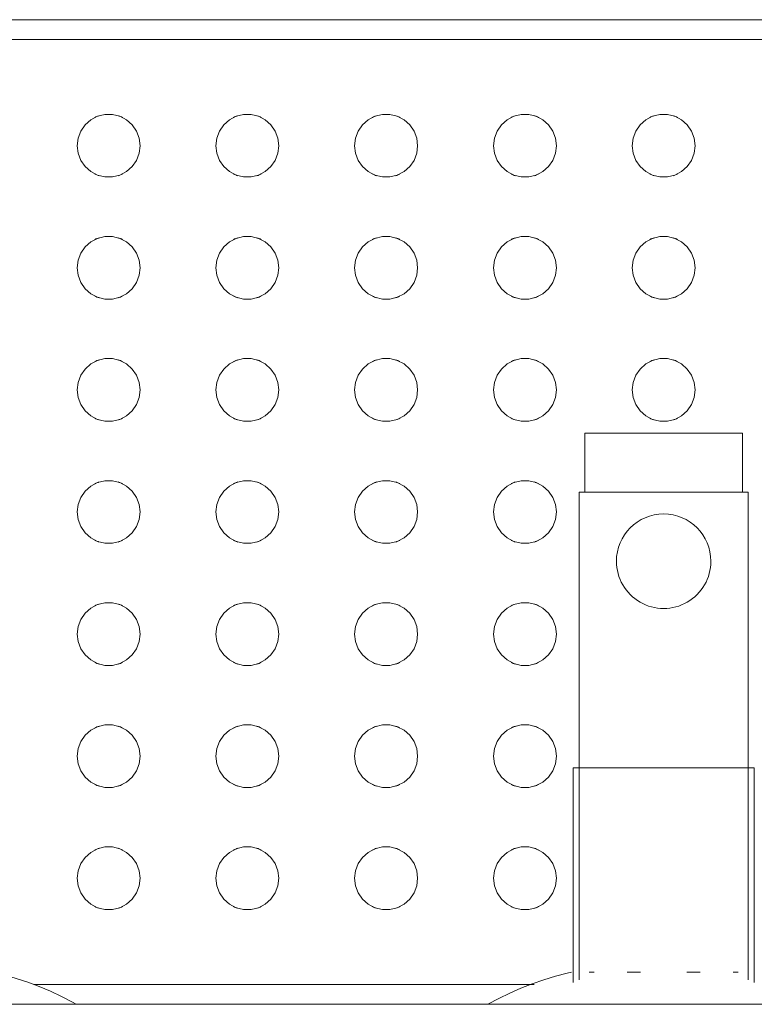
# Model space of a CAD drawing. Header units: metres. Extents: x 2.9 to 42.3, y -72.9 to -49.3.
# Tile 94 of 256: x 10.812 to 10.999, y -70.987 to -70.737. Entities that reach past the tile are written whole.
import ezdxf

# ---------------------------------------------------------------- set-up
doc = ezdxf.new("R2010")
doc.units = ezdxf.units.M
doc.layers.add('A-GENM', color=7, linetype='Continuous', lineweight=18)

# ---------------------------------------------------------------- blocks, each defined once
blk = doc.blocks.new('Grupo1_TIP_19dez18_BebedouroRefrig_BebedouroIndustrial100litros_ABDI-MDIC - Grupo1_TIP_19dez18_BebedouroRefrig_BebedouroIndustrial100litros_ABDI-MDIC-5384539-2PAV')
at = {"layer": 'A-GENM', "color": 253, "true_color": 0xaaaaaa}
for p, q in [((-0.34, -0.24), (0.34, -0.24)), ((-0.023, -0.2455), (-0.023, -0.3)), ((-0.0215, -0.24623), (-0.0215, -0.37)), ((0.0215, -0.37), (0.0215, -0.24623)), ((0.023, -0.3), (0.023, -0.2455)), ((0.03291, -0.245), (0.15995, -0.245)), ((-0.01766, -0.24819), (-0.01891, -0.24819)), ((-0.00588, -0.24819), (-0.00926, -0.24819)), ((0.00926, -0.24819), (0.00588, -0.24819)), ((0.01891, -0.24819), (0.01766, -0.24819)), ((-0.023, -0.3), (0.023, -0.3)), ((-0.0215, -0.37), (0.0215, -0.37)), ((-0.02, -0.37), (-0.02, -0.385)), ((0.02, -0.385), (0.02, -0.37)), ((-0.02, -0.385), (0.02, -0.385)), ((0.335, -0.485), (-0.335, -0.485)), ((0.34, -0.49), (-0.34, -0.49))]:
    blk.add_line(p, q, dxfattribs=at)
at = {"layer": 'A-GENM', "color": 253, "true_color": 0xaaaaaa, "flags": 128}
for points in [[(0.04463, -0.24), (0.0419, -0.24147), (0.03911, -0.24284), (0.03627, -0.24409), (0.03339, -0.24523), (0.03046, -0.24625), (0.02749, -0.24715), (0.02449, -0.24793), (0.02338, -0.24819)], [(0.17044, -0.24819), (0.16743, -0.24745), (0.16445, -0.24659), (0.1615, -0.24562), (0.1586, -0.24452), (0.15574, -0.24331), (0.15294, -0.24199), (0.15019, -0.24056), (0.14919, -0.24)], [(0.02725, -0.272), (0.02748, -0.27009), (0.02816, -0.26828), (0.02926, -0.2667), (0.0307, -0.26542), (0.03241, -0.26452), (0.03428, -0.26406), (0.03621, -0.26406), (0.03808, -0.26452), (0.03979, -0.26542), (0.04123, -0.2667), (0.04233, -0.26828), (0.04301, -0.27009), (0.04325, -0.272)], [(0.06249, -0.272), (0.06272, -0.27009), (0.06341, -0.26828), (0.0645, -0.2667), (0.06595, -0.26542), (0.06766, -0.26452), (0.06953, -0.26406), (0.07146, -0.26406), (0.07333, -0.26452), (0.07504, -0.26542), (0.07648, -0.2667), (0.07758, -0.26828), (0.07826, -0.27009), (0.07849, -0.272)], [(0.09774, -0.272), (0.09797, -0.27009), (0.09865, -0.26828), (0.09975, -0.2667), (0.10119, -0.26542), (0.1029, -0.26452), (0.10477, -0.26406), (0.1067, -0.26406), (0.10857, -0.26452), (0.11028, -0.26542), (0.11173, -0.2667), (0.11282, -0.26828), (0.11351, -0.27009), (0.11374, -0.272)], [(0.13298, -0.272), (0.13322, -0.27009), (0.1339, -0.26828), (0.135, -0.2667), (0.13644, -0.26542), (0.13815, -0.26452), (0.14002, -0.26406), (0.14195, -0.26406), (0.14382, -0.26452), (0.14553, -0.26542), (0.14697, -0.2667), (0.14807, -0.26828), (0.14875, -0.27009), (0.14898, -0.272)], [(0.04325, -0.272), (0.04301, -0.27391), (0.04233, -0.27572), (0.04123, -0.2773), (0.03979, -0.27858), (0.03808, -0.27948), (0.03621, -0.27994), (0.03428, -0.27994), (0.03241, -0.27948), (0.0307, -0.27858), (0.02926, -0.2773), (0.02816, -0.27572), (0.02748, -0.27391), (0.02725, -0.272)], [(0.07849, -0.272), (0.07826, -0.27391), (0.07758, -0.27572), (0.07648, -0.2773), (0.07504, -0.27858), (0.07333, -0.27948), (0.07146, -0.27994), (0.06953, -0.27994), (0.06766, -0.27948), (0.06595, -0.27858), (0.0645, -0.2773), (0.06341, -0.27572), (0.06272, -0.27391), (0.06249, -0.272)], [(0.11374, -0.272), (0.11351, -0.27391), (0.11282, -0.27572), (0.11173, -0.2773), (0.11028, -0.27858), (0.10857, -0.27948), (0.1067, -0.27994), (0.10477, -0.27994), (0.1029, -0.27948), (0.10119, -0.27858), (0.09975, -0.2773), (0.09865, -0.27572), (0.09797, -0.27391), (0.09774, -0.272)], [(0.14898, -0.272), (0.14875, -0.27391), (0.14807, -0.27572), (0.14697, -0.2773), (0.14553, -0.27858), (0.14382, -0.27948), (0.14195, -0.27994), (0.14002, -0.27994), (0.13815, -0.27948), (0.13644, -0.27858), (0.135, -0.2773), (0.1339, -0.27572), (0.13322, -0.27391), (0.13298, -0.272)], [(0.02725, -0.303), (0.02748, -0.30109), (0.02816, -0.29928), (0.02926, -0.2977), (0.0307, -0.29642), (0.03241, -0.29552), (0.03428, -0.29506), (0.03621, -0.29506), (0.03808, -0.29552), (0.03979, -0.29642), (0.04123, -0.2977), (0.04233, -0.29928), (0.04301, -0.30109), (0.04325, -0.303)], [(0.06249, -0.303), (0.06272, -0.30109), (0.06341, -0.29928), (0.0645, -0.2977), (0.06595, -0.29642), (0.06766, -0.29552), (0.06953, -0.29506), (0.07146, -0.29506), (0.07333, -0.29552), (0.07504, -0.29642), (0.07648, -0.2977), (0.07758, -0.29928), (0.07826, -0.30109), (0.07849, -0.303)], [(0.09774, -0.303), (0.09797, -0.30109), (0.09865, -0.29928), (0.09975, -0.2977), (0.10119, -0.29642), (0.1029, -0.29552), (0.10477, -0.29506), (0.1067, -0.29506), (0.10857, -0.29552), (0.11028, -0.29642), (0.11173, -0.2977), (0.11282, -0.29928), (0.11351, -0.30109), (0.11374, -0.303)], [(0.13298, -0.303), (0.13322, -0.30109), (0.1339, -0.29928), (0.135, -0.2977), (0.13644, -0.29642), (0.13815, -0.29552), (0.14002, -0.29506), (0.14195, -0.29506), (0.14382, -0.29552), (0.14553, -0.29642), (0.14697, -0.2977), (0.14807, -0.29928), (0.14875, -0.30109), (0.14898, -0.303)], [(0.04325, -0.303), (0.04301, -0.30491), (0.04233, -0.30672), (0.04123, -0.3083), (0.03979, -0.30958), (0.03808, -0.31048), (0.03621, -0.31094), (0.03428, -0.31094), (0.03241, -0.31048), (0.0307, -0.30958), (0.02926, -0.3083), (0.02816, -0.30672), (0.02748, -0.30491), (0.02725, -0.303)], [(0.07849, -0.303), (0.07826, -0.30491), (0.07758, -0.30672), (0.07648, -0.3083), (0.07504, -0.30958), (0.07333, -0.31048), (0.07146, -0.31094), (0.06953, -0.31094), (0.06766, -0.31048), (0.06595, -0.30958), (0.0645, -0.3083), (0.06341, -0.30672), (0.06272, -0.30491), (0.06249, -0.303)], [(0.11374, -0.303), (0.11351, -0.30491), (0.11282, -0.30672), (0.11173, -0.3083), (0.11028, -0.30958), (0.10857, -0.31048), (0.1067, -0.31094), (0.10477, -0.31094), (0.1029, -0.31048), (0.10119, -0.30958), (0.09975, -0.3083), (0.09865, -0.30672), (0.09797, -0.30491), (0.09774, -0.303)], [(0.14898, -0.303), (0.14875, -0.30491), (0.14807, -0.30672), (0.14697, -0.3083), (0.14553, -0.30958), (0.14382, -0.31048), (0.14195, -0.31094), (0.14002, -0.31094), (0.13815, -0.31048), (0.13644, -0.30958), (0.135, -0.3083), (0.1339, -0.30672), (0.13322, -0.30491), (0.13298, -0.303)], [(0.02725, -0.334), (0.02748, -0.33209), (0.02816, -0.33028), (0.02926, -0.3287), (0.0307, -0.32742), (0.03241, -0.32652), (0.03428, -0.32606), (0.03621, -0.32606), (0.03808, -0.32652), (0.03979, -0.32742), (0.04123, -0.3287), (0.04233, -0.33028), (0.04301, -0.33209), (0.04325, -0.334)], [(0.06249, -0.334), (0.06272, -0.33209), (0.06341, -0.33028), (0.0645, -0.3287), (0.06595, -0.32742), (0.06766, -0.32652), (0.06953, -0.32606), (0.07146, -0.32606), (0.07333, -0.32652), (0.07504, -0.32742), (0.07648, -0.3287), (0.07758, -0.33028), (0.07826, -0.33209), (0.07849, -0.334)], [(0.09774, -0.334), (0.09797, -0.33209), (0.09865, -0.33028), (0.09975, -0.3287), (0.10119, -0.32742), (0.1029, -0.32652), (0.10477, -0.32606), (0.1067, -0.32606), (0.10857, -0.32652), (0.11028, -0.32742), (0.11173, -0.3287), (0.11282, -0.33028), (0.11351, -0.33209), (0.11374, -0.334)], [(0.13298, -0.334), (0.13322, -0.33209), (0.1339, -0.33028), (0.135, -0.3287), (0.13644, -0.32742), (0.13815, -0.32652), (0.14002, -0.32606), (0.14195, -0.32606), (0.14382, -0.32652), (0.14553, -0.32742), (0.14697, -0.3287), (0.14807, -0.33028), (0.14875, -0.33209), (0.14898, -0.334)], [(0.04325, -0.334), (0.04301, -0.33591), (0.04233, -0.33772), (0.04123, -0.3393), (0.03979, -0.34058), (0.03808, -0.34148), (0.03621, -0.34194), (0.03428, -0.34194), (0.03241, -0.34148), (0.0307, -0.34058), (0.02926, -0.3393), (0.02816, -0.33772), (0.02748, -0.33591), (0.02725, -0.334)], [(0.07849, -0.334), (0.07826, -0.33591), (0.07758, -0.33772), (0.07648, -0.3393), (0.07504, -0.34058), (0.07333, -0.34148), (0.07146, -0.34194), (0.06953, -0.34194), (0.06766, -0.34148), (0.06595, -0.34058), (0.0645, -0.3393), (0.06341, -0.33772), (0.06272, -0.33591), (0.06249, -0.334)], [(0.11374, -0.334), (0.11351, -0.33591), (0.11282, -0.33772), (0.11173, -0.3393), (0.11028, -0.34058), (0.10857, -0.34148), (0.1067, -0.34194), (0.10477, -0.34194), (0.1029, -0.34148), (0.10119, -0.34058), (0.09975, -0.3393), (0.09865, -0.33772), (0.09797, -0.33591), (0.09774, -0.334)], [(0.14898, -0.334), (0.14875, -0.33591), (0.14807, -0.33772), (0.14697, -0.3393), (0.14553, -0.34058), (0.14382, -0.34148), (0.14195, -0.34194), (0.14002, -0.34194), (0.13815, -0.34148), (0.13644, -0.34058), (0.135, -0.3393), (0.1339, -0.33772), (0.13322, -0.33591), (0.13298, -0.334)], [(0.02725, -0.365), (0.02748, -0.36309), (0.02816, -0.36128), (0.02926, -0.3597), (0.0307, -0.35842), (0.03241, -0.35752), (0.03428, -0.35706), (0.03621, -0.35706), (0.03808, -0.35752), (0.03979, -0.35842), (0.04123, -0.3597), (0.04233, -0.36128), (0.04301, -0.36309), (0.04325, -0.365)], [(0.06249, -0.365), (0.06272, -0.36309), (0.06341, -0.36128), (0.0645, -0.3597), (0.06595, -0.35842), (0.06766, -0.35752), (0.06953, -0.35706), (0.07146, -0.35706), (0.07333, -0.35752), (0.07504, -0.35842), (0.07648, -0.3597), (0.07758, -0.36128), (0.07826, -0.36309), (0.07849, -0.365)], [(0.09774, -0.365), (0.09797, -0.36309), (0.09865, -0.36128), (0.09975, -0.3597), (0.10119, -0.35842), (0.1029, -0.35752), (0.10477, -0.35706), (0.1067, -0.35706), (0.10857, -0.35752), (0.11028, -0.35842), (0.11173, -0.3597), (0.11282, -0.36128), (0.11351, -0.36309), (0.11374, -0.365)], [(0.13298, -0.365), (0.13322, -0.36309), (0.1339, -0.36128), (0.135, -0.3597), (0.13644, -0.35842), (0.13815, -0.35752), (0.14002, -0.35706), (0.14195, -0.35706), (0.14382, -0.35752), (0.14553, -0.35842), (0.14697, -0.3597), (0.14807, -0.36128), (0.14875, -0.36309), (0.14898, -0.365)], [(0.04325, -0.365), (0.04301, -0.36691), (0.04233, -0.36872), (0.04123, -0.3703), (0.03979, -0.37158), (0.03808, -0.37248), (0.03621, -0.37294), (0.03428, -0.37294), (0.03241, -0.37248), (0.0307, -0.37158), (0.02926, -0.3703), (0.02816, -0.36872), (0.02748, -0.36691), (0.02725, -0.365)], [(0.07849, -0.365), (0.07826, -0.36691), (0.07758, -0.36872), (0.07648, -0.3703), (0.07504, -0.37158), (0.07333, -0.37248), (0.07146, -0.37294), (0.06953, -0.37294), (0.06766, -0.37248), (0.06595, -0.37158), (0.0645, -0.3703), (0.06341, -0.36872), (0.06272, -0.36691), (0.06249, -0.365)], [(0.11374, -0.365), (0.11351, -0.36691), (0.11282, -0.36872), (0.11173, -0.3703), (0.11028, -0.37158), (0.10857, -0.37248), (0.1067, -0.37294), (0.10477, -0.37294), (0.1029, -0.37248), (0.10119, -0.37158), (0.09975, -0.3703), (0.09865, -0.36872), (0.09797, -0.36691), (0.09774, -0.365)], [(0.14898, -0.365), (0.14875, -0.36691), (0.14807, -0.36872), (0.14697, -0.3703), (0.14553, -0.37158), (0.14382, -0.37248), (0.14195, -0.37294), (0.14002, -0.37294), (0.13815, -0.37248), (0.13644, -0.37158), (0.135, -0.3703), (0.1339, -0.36872), (0.13322, -0.36691), (0.13298, -0.365)], [(-0.008, -0.396), (-0.00777, -0.39409), (-0.00708, -0.39228), (-0.00599, -0.3907), (-0.00454, -0.38942), (-0.00284, -0.38852), (-0.00096, -0.38806), (0.00096, -0.38806), (0.00284, -0.38852), (0.00454, -0.38942), (0.00599, -0.3907), (0.00708, -0.39228), (0.00777, -0.39409), (0.008, -0.396)], [(0.02725, -0.396), (0.02748, -0.39409), (0.02816, -0.39228), (0.02926, -0.3907), (0.0307, -0.38942), (0.03241, -0.38852), (0.03428, -0.38806), (0.03621, -0.38806), (0.03808, -0.38852), (0.03979, -0.38942), (0.04123, -0.3907), (0.04233, -0.39228), (0.04301, -0.39409), (0.04325, -0.396)], [(0.06249, -0.396), (0.06272, -0.39409), (0.06341, -0.39228), (0.0645, -0.3907), (0.06595, -0.38942), (0.06766, -0.38852), (0.06953, -0.38806), (0.07146, -0.38806), (0.07333, -0.38852), (0.07504, -0.38942), (0.07648, -0.3907), (0.07758, -0.39228), (0.07826, -0.39409), (0.07849, -0.396)], [(0.09774, -0.396), (0.09797, -0.39409), (0.09865, -0.39228), (0.09975, -0.3907), (0.10119, -0.38942), (0.1029, -0.38852), (0.10477, -0.38806), (0.1067, -0.38806), (0.10857, -0.38852), (0.11028, -0.38942), (0.11173, -0.3907), (0.11282, -0.39228), (0.11351, -0.39409), (0.11374, -0.396)], [(0.13298, -0.396), (0.13322, -0.39409), (0.1339, -0.39228), (0.135, -0.3907), (0.13644, -0.38942), (0.13815, -0.38852), (0.14002, -0.38806), (0.14195, -0.38806), (0.14382, -0.38852), (0.14553, -0.38942), (0.14697, -0.3907), (0.14807, -0.39228), (0.14875, -0.39409), (0.14898, -0.396)], [(0.008, -0.396), (0.00777, -0.39791), (0.00708, -0.39972), (0.00599, -0.4013), (0.00454, -0.40258), (0.00284, -0.40348), (0.00096, -0.40394), (-0.00096, -0.40394), (-0.00284, -0.40348), (-0.00454, -0.40258), (-0.00599, -0.4013), (-0.00708, -0.39972), (-0.00777, -0.39791), (-0.008, -0.396)], [(0.04325, -0.396), (0.04301, -0.39791), (0.04233, -0.39972), (0.04123, -0.4013), (0.03979, -0.40258), (0.03808, -0.40348), (0.03621, -0.40394), (0.03428, -0.40394), (0.03241, -0.40348), (0.0307, -0.40258), (0.02926, -0.4013), (0.02816, -0.39972), (0.02748, -0.39791), (0.02725, -0.396)], [(0.07849, -0.396), (0.07826, -0.39791), (0.07758, -0.39972), (0.07648, -0.4013), (0.07504, -0.40258), (0.07333, -0.40348), (0.07146, -0.40394), (0.06953, -0.40394), (0.06766, -0.40348), (0.06595, -0.40258), (0.0645, -0.4013), (0.06341, -0.39972), (0.06272, -0.39791), (0.06249, -0.396)], [(0.11374, -0.396), (0.11351, -0.39791), (0.11282, -0.39972), (0.11173, -0.4013), (0.11028, -0.40258), (0.10857, -0.40348), (0.1067, -0.40394), (0.10477, -0.40394), (0.1029, -0.40348), (0.10119, -0.40258), (0.09975, -0.4013), (0.09865, -0.39972), (0.09797, -0.39791), (0.09774, -0.396)], [(0.14898, -0.396), (0.14875, -0.39791), (0.14807, -0.39972), (0.14697, -0.4013), (0.14553, -0.40258), (0.14382, -0.40348), (0.14195, -0.40394), (0.14002, -0.40394), (0.13815, -0.40348), (0.13644, -0.40258), (0.135, -0.4013), (0.1339, -0.39972), (0.13322, -0.39791), (0.13298, -0.396)], [(-0.008, -0.427), (-0.00777, -0.42509), (-0.00708, -0.42328), (-0.00599, -0.4217), (-0.00454, -0.42042), (-0.00284, -0.41952), (-0.00096, -0.41906), (0.00096, -0.41906), (0.00284, -0.41952), (0.00454, -0.42042), (0.00599, -0.4217), (0.00708, -0.42328), (0.00777, -0.42509), (0.008, -0.427)], [(0.02725, -0.427), (0.02748, -0.42509), (0.02816, -0.42328), (0.02926, -0.4217), (0.0307, -0.42042), (0.03241, -0.41952), (0.03428, -0.41906), (0.03621, -0.41906), (0.03808, -0.41952), (0.03979, -0.42042), (0.04123, -0.4217), (0.04233, -0.42328), (0.04301, -0.42509), (0.04325, -0.427)], [(0.06249, -0.427), (0.06272, -0.42509), (0.06341, -0.42328), (0.0645, -0.4217), (0.06595, -0.42042), (0.06766, -0.41952), (0.06953, -0.41906), (0.07146, -0.41906), (0.07333, -0.41952), (0.07504, -0.42042), (0.07648, -0.4217), (0.07758, -0.42328), (0.07826, -0.42509), (0.07849, -0.427)], [(0.09774, -0.427), (0.09797, -0.42509), (0.09865, -0.42328), (0.09975, -0.4217), (0.10119, -0.42042), (0.1029, -0.41952), (0.10477, -0.41906), (0.1067, -0.41906), (0.10857, -0.41952), (0.11028, -0.42042), (0.11173, -0.4217), (0.11282, -0.42328), (0.11351, -0.42509), (0.11374, -0.427)], [(0.13298, -0.427), (0.13322, -0.42509), (0.1339, -0.42328), (0.135, -0.4217), (0.13644, -0.42042), (0.13815, -0.41952), (0.14002, -0.41906), (0.14195, -0.41906), (0.14382, -0.41952), (0.14553, -0.42042), (0.14697, -0.4217), (0.14807, -0.42328), (0.14875, -0.42509), (0.14898, -0.427)], [(0.008, -0.427), (0.00777, -0.42891), (0.00708, -0.43072), (0.00599, -0.4323), (0.00454, -0.43358), (0.00284, -0.43448), (0.00096, -0.43494), (-0.00096, -0.43494), (-0.00284, -0.43448), (-0.00454, -0.43358), (-0.00599, -0.4323), (-0.00708, -0.43072), (-0.00777, -0.42891), (-0.008, -0.427)], [(0.04325, -0.427), (0.04301, -0.42891), (0.04233, -0.43072), (0.04123, -0.4323), (0.03979, -0.43358), (0.03808, -0.43448), (0.03621, -0.43494), (0.03428, -0.43494), (0.03241, -0.43448), (0.0307, -0.43358), (0.02926, -0.4323), (0.02816, -0.43072), (0.02748, -0.42891), (0.02725, -0.427)], [(0.07849, -0.427), (0.07826, -0.42891), (0.07758, -0.43072), (0.07648, -0.4323), (0.07504, -0.43358), (0.07333, -0.43448), (0.07146, -0.43494), (0.06953, -0.43494), (0.06766, -0.43448), (0.06595, -0.43358), (0.0645, -0.4323), (0.06341, -0.43072), (0.06272, -0.42891), (0.06249, -0.427)], [(0.11374, -0.427), (0.11351, -0.42891), (0.11282, -0.43072), (0.11173, -0.4323), (0.11028, -0.43358), (0.10857, -0.43448), (0.1067, -0.43494), (0.10477, -0.43494), (0.1029, -0.43448), (0.10119, -0.43358), (0.09975, -0.4323), (0.09865, -0.43072), (0.09797, -0.42891), (0.09774, -0.427)], [(0.14898, -0.427), (0.14875, -0.42891), (0.14807, -0.43072), (0.14697, -0.4323), (0.14553, -0.43358), (0.14382, -0.43448), (0.14195, -0.43494), (0.14002, -0.43494), (0.13815, -0.43448), (0.13644, -0.43358), (0.135, -0.4323), (0.1339, -0.43072), (0.13322, -0.42891), (0.13298, -0.427)], [(-0.008, -0.458), (-0.00777, -0.45609), (-0.00708, -0.45428), (-0.00599, -0.4527), (-0.00454, -0.45142), (-0.00284, -0.45052), (-0.00096, -0.45006), (0.00096, -0.45006), (0.00284, -0.45052), (0.00454, -0.45142), (0.00599, -0.4527), (0.00708, -0.45428), (0.00777, -0.45609), (0.008, -0.458)], [(0.02725, -0.458), (0.02748, -0.45609), (0.02816, -0.45428), (0.02926, -0.4527), (0.0307, -0.45142), (0.03241, -0.45052), (0.03428, -0.45006), (0.03621, -0.45006), (0.03808, -0.45052), (0.03979, -0.45142), (0.04123, -0.4527), (0.04233, -0.45428), (0.04301, -0.45609), (0.04325, -0.458)], [(0.06249, -0.458), (0.06272, -0.45609), (0.06341, -0.45428), (0.0645, -0.4527), (0.06595, -0.45142), (0.06766, -0.45052), (0.06953, -0.45006), (0.07146, -0.45006), (0.07333, -0.45052), (0.07504, -0.45142), (0.07648, -0.4527), (0.07758, -0.45428), (0.07826, -0.45609), (0.07849, -0.458)], [(0.09774, -0.458), (0.09797, -0.45609), (0.09865, -0.45428), (0.09975, -0.4527), (0.10119, -0.45142), (0.1029, -0.45052), (0.10477, -0.45006), (0.1067, -0.45006), (0.10857, -0.45052), (0.11028, -0.45142), (0.11173, -0.4527), (0.11282, -0.45428), (0.11351, -0.45609), (0.11374, -0.458)], [(0.13298, -0.458), (0.13322, -0.45609), (0.1339, -0.45428), (0.135, -0.4527), (0.13644, -0.45142), (0.13815, -0.45052), (0.14002, -0.45006), (0.14195, -0.45006), (0.14382, -0.45052), (0.14553, -0.45142), (0.14697, -0.4527), (0.14807, -0.45428), (0.14875, -0.45609), (0.14898, -0.458)], [(0.008, -0.458), (0.00777, -0.45991), (0.00708, -0.46172), (0.00599, -0.4633), (0.00454, -0.46458), (0.00284, -0.46548), (0.00096, -0.46594), (-0.00096, -0.46594), (-0.00284, -0.46548), (-0.00454, -0.46458), (-0.00599, -0.4633), (-0.00708, -0.46172), (-0.00777, -0.45991), (-0.008, -0.458)], [(0.04325, -0.458), (0.04301, -0.45991), (0.04233, -0.46172), (0.04123, -0.4633), (0.03979, -0.46458), (0.03808, -0.46548), (0.03621, -0.46594), (0.03428, -0.46594), (0.03241, -0.46548), (0.0307, -0.46458), (0.02926, -0.4633), (0.02816, -0.46172), (0.02748, -0.45991), (0.02725, -0.458)], [(0.07849, -0.458), (0.07826, -0.45991), (0.07758, -0.46172), (0.07648, -0.4633), (0.07504, -0.46458), (0.07333, -0.46548), (0.07146, -0.46594), (0.06953, -0.46594), (0.06766, -0.46548), (0.06595, -0.46458), (0.0645, -0.4633), (0.06341, -0.46172), (0.06272, -0.45991), (0.06249, -0.458)], [(0.11374, -0.458), (0.11351, -0.45991), (0.11282, -0.46172), (0.11173, -0.4633), (0.11028, -0.46458), (0.10857, -0.46548), (0.1067, -0.46594), (0.10477, -0.46594), (0.1029, -0.46548), (0.10119, -0.46458), (0.09975, -0.4633), (0.09865, -0.46172), (0.09797, -0.45991), (0.09774, -0.458)], [(0.14898, -0.458), (0.14875, -0.45991), (0.14807, -0.46172), (0.14697, -0.4633), (0.14553, -0.46458), (0.14382, -0.46548), (0.14195, -0.46594), (0.14002, -0.46594), (0.13815, -0.46548), (0.13644, -0.46458), (0.135, -0.4633), (0.1339, -0.46172), (0.13322, -0.45991), (0.13298, -0.458)]]:
    blk.add_lwpolyline(points, dxfattribs=at)
at = {"layer": 'A-GENM', "color": 253, "true_color": 0xaaaaaa}
for centre, radius, start, end in [((0.03525, -0.272), 0.008, 107.7069, 115.8856), ((0.03525, -0.272), 0.008, 64.1144, 72.2931), ((0.07049, -0.272), 0.008, 107.7069, 115.8856), ((0.07049, -0.272), 0.008, 64.1144, 72.2931), ((0.10574, -0.272), 0.008, 107.7069, 115.8856), ((0.10574, -0.272), 0.008, 64.1144, 72.2931), ((0.14098, -0.272), 0.008, 107.7069, 115.8856), ((0.14098, -0.272), 0.008, 64.1144, 72.2931), ((0.03525, -0.272), 0.008, 244.1144, 252.2931), ((0.03525, -0.272), 0.008, 287.7069, 295.8856), ((0.07049, -0.272), 0.008, 244.1144, 252.2931), ((0.07049, -0.272), 0.008, 287.7069, 295.8856), ((0.10574, -0.272), 0.008, 244.1144, 252.2931), ((0.10574, -0.272), 0.008, 287.7069, 295.8856), ((0.14098, -0.272), 0.008, 244.1144, 252.2931), ((0.14098, -0.272), 0.008, 287.7069, 295.8856), ((0.03525, -0.303), 0.008, 107.7069, 115.8856), ((0.03525, -0.303), 0.008, 64.1144, 72.2931), ((0.07049, -0.303), 0.008, 107.7069, 115.8856), ((0.07049, -0.303), 0.008, 64.1144, 72.2931), ((0.10574, -0.303), 0.008, 107.7069, 115.8856), ((0.10574, -0.303), 0.008, 64.1144, 72.2931), ((0.14098, -0.303), 0.008, 107.7069, 115.8856), ((0.14098, -0.303), 0.008, 64.1144, 72.2931), ((0.03525, -0.303), 0.008, 244.1144, 252.2931), ((0.03525, -0.303), 0.008, 287.7069, 295.8856), ((0.07049, -0.303), 0.008, 244.1144, 252.2931), ((0.07049, -0.303), 0.008, 287.7069, 295.8856), ((0.10574, -0.303), 0.008, 244.1144, 252.2931), ((0.10574, -0.303), 0.008, 287.7069, 295.8856), ((0.14098, -0.303), 0.008, 244.1144, 252.2931), ((0.14098, -0.303), 0.008, 287.7069, 295.8856), ((0.03525, -0.334), 0.008, 107.7069, 115.8856), ((0.03525, -0.334), 0.008, 64.1144, 72.2931), ((0.07049, -0.334), 0.008, 107.7069, 115.8856), ((0.07049, -0.334), 0.008, 64.1144, 72.2931), ((0.10574, -0.334), 0.008, 107.7069, 115.8856), ((0.10574, -0.334), 0.008, 64.1144, 72.2931), ((0.14098, -0.334), 0.008, 107.7069, 115.8856), ((0.14098, -0.334), 0.008, 64.1144, 72.2931), ((0, -0.3525), 0.012, 360, 180), ((0.03525, -0.334), 0.008, 244.1144, 252.2931), ((0.03525, -0.334), 0.008, 287.7069, 295.8856), ((0.07049, -0.334), 0.008, 244.1144, 252.2931), ((0.07049, -0.334), 0.008, 287.7069, 295.8856), ((0.10574, -0.334), 0.008, 244.1144, 252.2931), ((0.10574, -0.334), 0.008, 287.7069, 295.8856), ((0.14098, -0.334), 0.008, 244.1144, 252.2931), ((0.14098, -0.334), 0.008, 287.7069, 295.8856), ((0, -0.3525), 0.012, 180, 360), ((0.03525, -0.365), 0.008, 107.7069, 115.8856), ((0.03525, -0.365), 0.008, 64.1144, 72.2931), ((0.07049, -0.365), 0.008, 107.7069, 115.8856), ((0.07049, -0.365), 0.008, 64.1144, 72.2931), ((0.10574, -0.365), 0.008, 107.7069, 115.8856), ((0.10574, -0.365), 0.008, 64.1144, 72.2931), ((0.14098, -0.365), 0.008, 107.7069, 115.8856), ((0.14098, -0.365), 0.008, 64.1144, 72.2931), ((0.03525, -0.365), 0.008, 244.1144, 252.2931), ((0.03525, -0.365), 0.008, 287.7069, 295.8856), ((0.07049, -0.365), 0.008, 244.1144, 252.2931), ((0.07049, -0.365), 0.008, 287.7069, 295.8856), ((0.10574, -0.365), 0.008, 244.1144, 252.2931), ((0.10574, -0.365), 0.008, 287.7069, 295.8856), ((0.14098, -0.365), 0.008, 244.1144, 252.2931), ((0.14098, -0.365), 0.008, 287.7069, 295.8856), ((0, -0.396), 0.008, 107.7069, 115.8856), ((0, -0.396), 0.008, 64.1144, 72.2931), ((0.03525, -0.396), 0.008, 107.7069, 115.8856), ((0.03525, -0.396), 0.008, 64.1144, 72.2931), ((0.07049, -0.396), 0.008, 107.7069, 115.8856), ((0.07049, -0.396), 0.008, 64.1144, 72.2931), ((0.10574, -0.396), 0.008, 107.7069, 115.8856), ((0.10574, -0.396), 0.008, 64.1144, 72.2931), ((0.14098, -0.396), 0.008, 107.7069, 115.8856), ((0.14098, -0.396), 0.008, 64.1144, 72.2931), ((0, -0.396), 0.008, 244.1144, 252.2931), ((0, -0.396), 0.008, 287.7069, 295.8856), ((0.03525, -0.396), 0.008, 244.1144, 252.2931), ((0.03525, -0.396), 0.008, 287.7069, 295.8856), ((0.07049, -0.396), 0.008, 244.1144, 252.2931), ((0.07049, -0.396), 0.008, 287.7069, 295.8856), ((0.10574, -0.396), 0.008, 244.1144, 252.2931), ((0.10574, -0.396), 0.008, 287.7069, 295.8856), ((0.14098, -0.396), 0.008, 244.1144, 252.2931), ((0.14098, -0.396), 0.008, 287.7069, 295.8856), ((0, -0.427), 0.008, 107.7069, 115.8856), ((0, -0.427), 0.008, 64.1144, 72.2931), ((0.03525, -0.427), 0.008, 107.7069, 115.8856), ((0.03525, -0.427), 0.008, 64.1144, 72.2931), ((0.07049, -0.427), 0.008, 107.7069, 115.8856), ((0.07049, -0.427), 0.008, 64.1144, 72.2931), ((0.10574, -0.427), 0.008, 107.7069, 115.8856), ((0.10574, -0.427), 0.008, 64.1144, 72.2931), ((0.14098, -0.427), 0.008, 107.7069, 115.8856), ((0.14098, -0.427), 0.008, 64.1144, 72.2931), ((0, -0.427), 0.008, 244.1144, 252.2931), ((0, -0.427), 0.008, 287.7069, 295.8856), ((0.03525, -0.427), 0.008, 244.1144, 252.2931), ((0.03525, -0.427), 0.008, 287.7069, 295.8856), ((0.07049, -0.427), 0.008, 244.1144, 252.2931), ((0.07049, -0.427), 0.008, 287.7069, 295.8856), ((0.10574, -0.427), 0.008, 244.1144, 252.2931), ((0.10574, -0.427), 0.008, 287.7069, 295.8856), ((0.14098, -0.427), 0.008, 244.1144, 252.2931), ((0.14098, -0.427), 0.008, 287.7069, 295.8856), ((0, -0.458), 0.008, 107.7069, 115.8856), ((0, -0.458), 0.008, 64.1144, 72.2931), ((0.03525, -0.458), 0.008, 107.7069, 115.8856), ((0.03525, -0.458), 0.008, 64.1144, 72.2931), ((0.07049, -0.458), 0.008, 107.7069, 115.8856), ((0.07049, -0.458), 0.008, 64.1144, 72.2931), ((0.10574, -0.458), 0.008, 107.7069, 115.8856), ((0.10574, -0.458), 0.008, 64.1144, 72.2931), ((0.14098, -0.458), 0.008, 107.7069, 115.8856), ((0.14098, -0.458), 0.008, 64.1144, 72.2931), ((0, -0.458), 0.008, 244.1144, 252.2931), ((0, -0.458), 0.008, 287.7069, 295.8856), ((0.03525, -0.458), 0.008, 244.1144, 252.2931), ((0.03525, -0.458), 0.008, 287.7069, 295.8856), ((0.07049, -0.458), 0.008, 244.1144, 252.2931), ((0.07049, -0.458), 0.008, 287.7069, 295.8856), ((0.10574, -0.458), 0.008, 244.1144, 252.2931), ((0.10574, -0.458), 0.008, 287.7069, 295.8856), ((0.14098, -0.458), 0.008, 244.1144, 252.2931), ((0.14098, -0.458), 0.008, 287.7069, 295.8856)]:
    blk.add_arc(centre, radius, start, end, dxfattribs=at)
blk = doc.blocks.new('4 GRE - ESCOLA DE CINEMA E AUDIOVISUAL CINE REX R07_rvt-1-2PAV')
at = {"layer": 'A-GENM', "color": 253, "lineweight": 18, "true_color": 0xaaaaaa, "rotation": 180}
blk.add_blockref('Grupo1_TIP_19dez18_BebedouroRefrig_BebedouroIndustrial100litros_ABDI-MDIC - Grupo1_TIP_19dez18_BebedouroRefrig_BebedouroIndustrial100litros_ABDI-MDIC-5384539-2PAV', (10.97566, -71.22694), dxfattribs=at)

msp = doc.modelspace()

# ---------------------------------------------------------------- block references
at = {"lineweight": 5}
msp.add_blockref('4 GRE - ESCOLA DE CINEMA E AUDIOVISUAL CINE REX R07_rvt-1-2PAV', (0, 0), dxfattribs=at)

doc.saveas('drawing.dxf')
